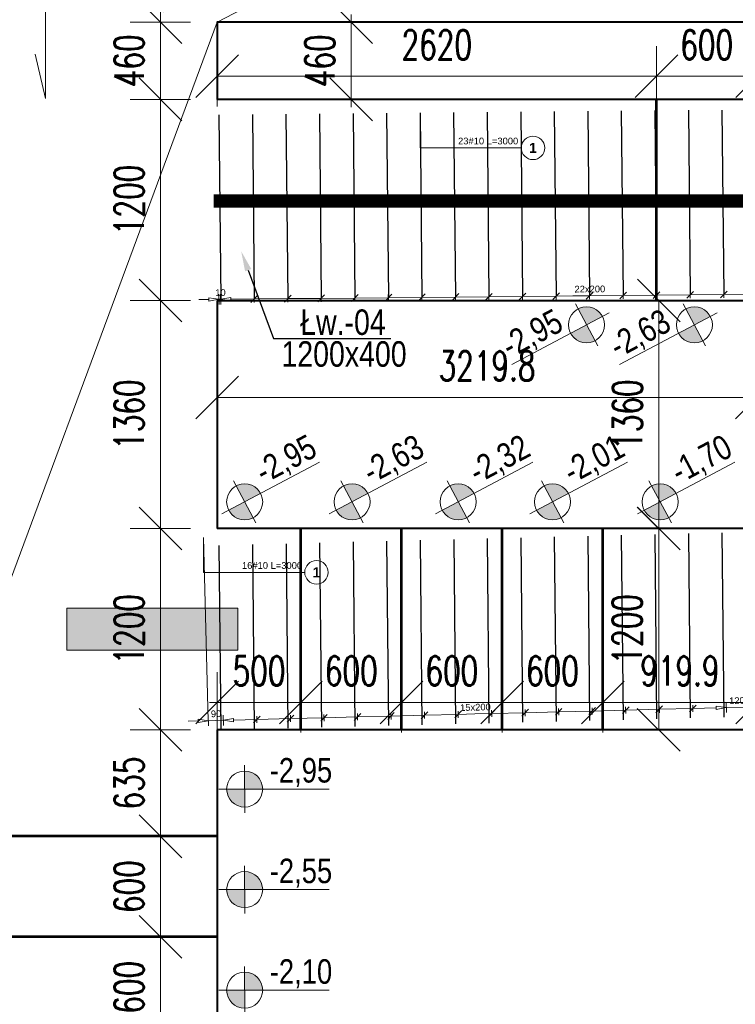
# Model space of a CAD drawing. Extents: x -274995 to 107519, y -337635 to 244261.
# Tile 6 of 49: x 39330 to 43598, y -52198 to -46326. Entities that reach past the tile are written whole.
import ezdxf
from ezdxf import colors
from ezdxf.entities.mleader import LeaderData, LeaderLine
from ezdxf.math import Vec2, Vec3

# ---------------------------------------------------------------- set-up
doc = ezdxf.new("R2010")
doc.units = 0
doc.header["$LTSCALE"] = 10
doc.header["$MEASUREMENT"] = 0
for name, color, linetype, lineweight in [('P-Linia1', 3, 'Continuous', 40), ('P-Linia1a', 142, 'Continuous', 53), ('P-Opis', 1, 'Continuous', 18), ('P-Opis fundamenty', 193, 'Continuous', 9), ('P-Opis ściany', 6, 'Continuous', 9), ('P-Wymiar', 254, 'Continuous', 9)]:
    doc.layers.add(name, color=color, linetype=linetype, lineweight=lineweight)
doc.layers.add('RCAD_opis rozkładu', color=7, linetype='Continuous')
doc.layers.add('RCAD_rozkład pręta', color=7, linetype='Continuous')
doc.styles.add('_Fd Opis', font='arial.ttf', dxfattribs={"width": 0.8})
doc.styles.add('ROMANS', font='romans.shx', dxfattribs={"width": 0.7})
doc.styles.add('style1', font='arial.ttf')
doc.styles.add('style3', font='arialbd.ttf')
doc.dimstyles.new('A100', dxfattribs={"dimscale": 100, "dimtxt": 1.75, "dimasz": 0.1, "dimexe": 0, "dimexo": 0, "dimgap": 1, "dimtad": 1, "dimdec": 4, "dimrnd": 0.1, "dimdsep": 46, "dimtxsty": 'ROMANS', "dimblk": '[[[[[[[[', "dimcen": 2, "dimdle": 2, "dimse1": 1, "dimse2": 1, "dimclrd": 256, "dimclrt": 1, "dimadec": 0, "dimazin": 0, "dimtfac": 1, "dimtdec": 4, "dimtix": 1, "dimtmove": 2, "dimatfit": 3, "dimldrblk": '[[[[[[[[', "dimfxl": 1, "dimtvp": 0.6, "dimtolj": 1, "dimlwd": 9, "dimarcsym": 0})

# ---------------------------------------------------------------- blocks, each defined once
blk = doc.blocks.new('daddad')
at = {"layer": 'P-Opis', "lineweight": 20}
for points in [[(-159, -799), (0, -1476), (0, 1476), (159, 377)], [(1791, -159), (2467, 0), (-1381, 0), (-705, 159)]]:
    blk.add_lwpolyline(points, dxfattribs=at)
blk = doc.blocks.new('[[[[[[[[')
at = {"layer": 'P-Wymiar'}
for p, q in [((0, 18), (0, -18)), ((-12.73, -12.73), (12.73, 12.73)), ((0, 0), (-4.63, 0))]:
    blk.add_line(p, q, dxfattribs=at)
blk = doc.blocks.new('*D550')
at = {"layer": 'Defpoints', "color": 0, "transparency": 16777216}
for p in [(43727.6, -48578.5), (40507.8, -48992.4), (43727.6, -48992.4)]:
    blk.add_point(p, dxfattribs=at)
at = {"layer": 'P-Wymiar', "lineweight": 9, "transparency": 16777216}
blk.add_line((40517.8, -48578.5), (43717.6, -48578.5), dxfattribs=at)
at = {"layer": 'P-Wymiar', "lineweight": 9, "transparency": 16777216, "xscale": 10, "yscale": 10, "zscale": 10, "rotation": 180}
blk.add_blockref('[[[[[[[[', (40507.8, -48578.5), dxfattribs=at)
at = {"layer": 'P-Wymiar', "lineweight": 9, "transparency": 16777216, "xscale": 10, "yscale": 10, "zscale": 10}
blk.add_blockref('[[[[[[[[', (43727.6, -48578.5), dxfattribs=at)
at = {"layer": 'P-Wymiar', "color": 1, "transparency": 16777216, "insert": (42117.7, -48391), "char_height": 175, "attachment_point": 5, "style": 'ROMANS'}
blk.add_mtext('\\A1;3219.8', dxfattribs=at)
blk = doc.blocks.new('*D556')
at = {"layer": 'Defpoints', "color": 0, "transparency": 16777216}
for p in [(42951.6, -48001.1), (42951.6, -49361.2), (43142.5, -49361.2)]:
    blk.add_point(p, dxfattribs=at)
at = {"layer": 'P-Wymiar', "lineweight": 9, "transparency": 16777216}
blk.add_line((43142.5, -48011.1), (43142.5, -49351.2), dxfattribs=at)
at = {"layer": 'P-Wymiar', "lineweight": 9, "transparency": 16777216, "xscale": 10, "yscale": 10, "zscale": 10}
for p, rotation in [((43142.5, -48001.1), 90), ((43142.5, -49361.2), 270)]:
    blk.add_blockref('[[[[[[[[', p, dxfattribs=dict(at, rotation=rotation))
at = {"layer": 'P-Wymiar', "color": 1, "transparency": 16777216, "insert": (42955, -48681.1), "char_height": 175, "attachment_point": 5, "rotation": 90, "style": 'ROMANS'}
blk.add_mtext('\\A1;1360', dxfattribs=at)
blk = doc.blocks.new('*D567')
at = {"layer": 'Defpoints', "color": 0, "transparency": 16777216}
for p in [(43204.2, -49361.2), (43141.2, -50561.2), (43204.2, -50561.2)]:
    blk.add_point(p, dxfattribs=at)
at = {"layer": 'P-Wymiar', "lineweight": 9, "transparency": 16777216}
blk.add_line((43141.2, -49371.2), (43141.2, -50551.2), dxfattribs=at)
at = {"layer": 'P-Wymiar', "lineweight": 9, "transparency": 16777216, "xscale": 10, "yscale": 10, "zscale": 10}
for p, rotation in [((43141.2, -49361.2), 90), ((43141.2, -50561.2), 270)]:
    blk.add_blockref('[[[[[[[[', p, dxfattribs=dict(at, rotation=rotation))
at = {"layer": 'P-Wymiar', "color": 1, "transparency": 16777216, "insert": (42953.7, -49961.2), "char_height": 175, "attachment_point": 5, "rotation": 90, "style": 'ROMANS'}
blk.add_mtext('\\A1;1200', dxfattribs=at)
blk = doc.blocks.new('*D585')
at = {"layer": 'Defpoints', "color": 0, "transparency": 16777216}
for p in [(41319.6, -46341.1), (41307.8, -46801.1), (41307.8, -46801.1)]:
    blk.add_point(p, dxfattribs=at)
at = {"layer": 'P-Wymiar', "lineweight": 9, "transparency": 16777216}
for p, q in [((41307.8, -46331.1), (41307.8, -46321.1)), ((41307.8, -46341.1), (41307.8, -46801.1)), ((41307.8, -46811.1), (41307.8, -46821.1))]:
    blk.add_line(p, q, dxfattribs=at)
at = {"layer": 'P-Wymiar', "lineweight": 9, "transparency": 16777216, "xscale": 10, "yscale": 10, "zscale": 10}
for p, rotation in [((41307.8, -46341.1), 270), ((41307.8, -46801.1), 90)]:
    blk.add_blockref('[[[[[[[[', p, dxfattribs=dict(at, rotation=rotation))
at = {"layer": 'P-Wymiar', "color": 1, "transparency": 16777216, "insert": (41120.3, -46571.1), "char_height": 175, "attachment_point": 5, "rotation": 90, "style": 'ROMANS'}
blk.add_mtext('\\A1;460', dxfattribs=at)
blk = doc.blocks.new('*D586')
at = {"layer": 'Defpoints', "color": 0, "transparency": 16777216}
for p in [(46232.8, -45691.7), (42462.7, -46311.1), (46232.8, -46341.1)]:
    blk.add_point(p, dxfattribs=at)
at = {"layer": 'P-Wymiar', "lineweight": 9, "transparency": 16777216}
blk.add_line((42472.7, -45691.7), (46222.8, -45691.7), dxfattribs=at)
at = {"layer": 'P-Wymiar', "lineweight": 9, "transparency": 16777216, "xscale": 10, "yscale": 10, "zscale": 10, "rotation": 180}
blk.add_blockref('[[[[[[[[', (42462.7, -45691.7), dxfattribs=at)
at = {"layer": 'P-Wymiar', "lineweight": 9, "transparency": 16777216, "xscale": 10, "yscale": 10, "zscale": 10}
blk.add_blockref('[[[[[[[[', (46232.8, -45691.7), dxfattribs=at)
at = {"layer": 'P-Wymiar', "color": 1, "transparency": 16777216, "insert": (44347.8, -45504.2), "char_height": 175, "attachment_point": 5, "style": 'ROMANS'}
blk.add_mtext('\\A1;3770', dxfattribs=at)
blk = doc.blocks.new('A$C798F0764')
at = {"layer": 'P-Opis'}
h = blk.add_hatch(color=1, dxfattribs=at)
h.dxf.hatch_style = 1
h.paths.add_polyline_path([(86.8, -43.2), (-30.1, -160, 0.414214), (203.7, -160)])
h.paths.add_polyline_path([(-30.1, 73.7), (86.8, -43.2), (203.7, 73.7, 0.414214)])
at = {"layer": 'P-Opis', "color": 1}
for p, q in [((-80.3, -210.3), (636.1, 506.1)), ((-67.7, 111.3), (241.3, -197.6))]:
    blk.add_line(p, q, dxfattribs=at)
blk.add_circle((86.8, -43.2), 165.3, dxfattribs=at)
blk = doc.blocks.new('*D616')
at = {"layer": 'Defpoints', "color": 0, "transparency": 16777216}
for p in [(40169.9, -51796.1), (40169.9, -51796.1), (40169.9, -52396.1)]:
    blk.add_point(p, dxfattribs=at)
at = {"layer": 'P-Wymiar', "lineweight": 9, "transparency": 16777216}
blk.add_line((40169.9, -52386.1), (40169.9, -51806.1), dxfattribs=at)
at = {"layer": 'P-Wymiar', "lineweight": 9, "transparency": 16777216, "xscale": 10, "yscale": 10, "zscale": 10}
for p, rotation in [((40169.9, -51796.1), 90), ((40169.9, -52396.1), 270)]:
    blk.add_blockref('[[[[[[[[', p, dxfattribs=dict(at, rotation=rotation))
at = {"layer": 'P-Wymiar', "color": 1, "transparency": 16777216, "insert": (39982.4, -52096.1), "char_height": 175, "attachment_point": 5, "rotation": 90, "style": 'ROMANS'}
blk.add_mtext('\\A1;600', dxfattribs=at)
blk = doc.blocks.new('*D617')
at = {"layer": 'Defpoints', "color": 0, "transparency": 16777216}
for p in [(40169.9, -51196.1), (40169.9, -51196.1), (40169.9, -51796.1)]:
    blk.add_point(p, dxfattribs=at)
at = {"layer": 'P-Wymiar', "lineweight": 9, "transparency": 16777216}
blk.add_line((40169.9, -51786.1), (40169.9, -51206.1), dxfattribs=at)
at = {"layer": 'P-Wymiar', "lineweight": 9, "transparency": 16777216, "xscale": 10, "yscale": 10, "zscale": 10}
for p, rotation in [((40169.9, -51196.1), 90), ((40169.9, -51796.1), 270)]:
    blk.add_blockref('[[[[[[[[', p, dxfattribs=dict(at, rotation=rotation))
at = {"layer": 'P-Wymiar', "color": 1, "transparency": 16777216, "insert": (39982.4, -51496.1), "char_height": 175, "attachment_point": 5, "rotation": 90, "style": 'ROMANS'}
blk.add_mtext('\\A1;600', dxfattribs=at)
blk = doc.blocks.new('*D618')
at = {"layer": 'Defpoints', "color": 0, "transparency": 16777216}
for p in [(40169.9, -50561.2), (40507.8, -50561.2), (40169.9, -51196.1)]:
    blk.add_point(p, dxfattribs=at)
at = {"layer": 'P-Wymiar', "lineweight": 9, "transparency": 16777216}
blk.add_line((40169.9, -51186.1), (40169.9, -50571.2), dxfattribs=at)
at = {"layer": 'P-Wymiar', "lineweight": 9, "transparency": 16777216, "xscale": 10, "yscale": 10, "zscale": 10}
for p, rotation in [((40169.9, -50561.2), 90), ((40169.9, -51196.1), 270)]:
    blk.add_blockref('[[[[[[[[', p, dxfattribs=dict(at, rotation=rotation))
at = {"layer": 'P-Wymiar', "color": 1, "transparency": 16777216, "insert": (39982.4, -50878.6), "char_height": 175, "attachment_point": 5, "rotation": 90, "style": 'ROMANS'}
blk.add_mtext('\\A1;635', dxfattribs=at)
blk = doc.blocks.new('*D619')
at = {"layer": 'Defpoints', "color": 0, "transparency": 16777216}
for p in [(40169.9, -49361.2), (40507.8, -49361.2), (40507.8, -50561.2)]:
    blk.add_point(p, dxfattribs=at)
at = {"layer": 'P-Wymiar', "lineweight": 9, "transparency": 16777216}
blk.add_line((40169.9, -50551.2), (40169.9, -49371.2), dxfattribs=at)
at = {"layer": 'P-Wymiar', "lineweight": 9, "transparency": 16777216, "xscale": 10, "yscale": 10, "zscale": 10}
for p, rotation in [((40169.9, -49361.2), 90), ((40169.9, -50561.2), 270)]:
    blk.add_blockref('[[[[[[[[', p, dxfattribs=dict(at, rotation=rotation))
at = {"layer": 'P-Wymiar', "color": 1, "transparency": 16777216, "insert": (39982.4, -49961.2), "char_height": 175, "attachment_point": 5, "rotation": 90, "style": 'ROMANS'}
blk.add_mtext('\\A1;1200', dxfattribs=at)
blk = doc.blocks.new('*D620')
at = {"layer": 'Defpoints', "color": 0, "transparency": 16777216}
for p in [(40169.9, -48001.1), (40507.8, -48001.1), (40507.8, -49361.2)]:
    blk.add_point(p, dxfattribs=at)
at = {"layer": 'P-Wymiar', "lineweight": 9, "transparency": 16777216}
blk.add_line((40169.9, -49351.2), (40169.9, -48011.1), dxfattribs=at)
at = {"layer": 'P-Wymiar', "lineweight": 9, "transparency": 16777216, "xscale": 10, "yscale": 10, "zscale": 10}
for p, rotation in [((40169.9, -48001.1), 90), ((40169.9, -49361.2), 270)]:
    blk.add_blockref('[[[[[[[[', p, dxfattribs=dict(at, rotation=rotation))
at = {"layer": 'P-Wymiar', "color": 1, "transparency": 16777216, "insert": (39982.4, -48681.1), "char_height": 175, "attachment_point": 5, "rotation": 90, "style": 'ROMANS'}
blk.add_mtext('\\A1;1360', dxfattribs=at)
blk = doc.blocks.new('*D621')
at = {"layer": 'Defpoints', "color": 0, "transparency": 16777216}
for p in [(40169.9, -46801.1), (40507.8, -46801.1), (40507.8, -48001.1)]:
    blk.add_point(p, dxfattribs=at)
at = {"layer": 'P-Wymiar', "lineweight": 9, "transparency": 16777216}
blk.add_line((40169.9, -47991.1), (40169.9, -46811.1), dxfattribs=at)
at = {"layer": 'P-Wymiar', "lineweight": 9, "transparency": 16777216, "xscale": 10, "yscale": 10, "zscale": 10}
for p, rotation in [((40169.9, -46801.1), 90), ((40169.9, -48001.1), 270)]:
    blk.add_blockref('[[[[[[[[', p, dxfattribs=dict(at, rotation=rotation))
at = {"layer": 'P-Wymiar', "color": 1, "transparency": 16777216, "insert": (39982.4, -47401.1), "char_height": 175, "attachment_point": 5, "rotation": 90, "style": 'ROMANS'}
blk.add_mtext('\\A1;1200', dxfattribs=at)
blk = doc.blocks.new('*D622')
at = {"layer": 'Defpoints', "color": 0, "transparency": 16777216}
for p in [(40169.9, -46341.1), (40507.8, -46341.1), (40507.8, -46801.1)]:
    blk.add_point(p, dxfattribs=at)
at = {"layer": 'P-Wymiar', "lineweight": 9, "transparency": 16777216}
for p, q in [((40169.9, -46331.1), (40169.9, -46321.1)), ((40169.9, -46801.1), (40169.9, -46341.1)), ((40169.9, -46811.1), (40169.9, -46821.1))]:
    blk.add_line(p, q, dxfattribs=at)
at = {"layer": 'P-Wymiar', "lineweight": 9, "transparency": 16777216, "xscale": 10, "yscale": 10, "zscale": 10}
for p, rotation in [((40169.9, -46341.1), 270), ((40169.9, -46801.1), 90)]:
    blk.add_blockref('[[[[[[[[', p, dxfattribs=dict(at, rotation=rotation))
at = {"layer": 'P-Wymiar', "color": 1, "transparency": 16777216, "insert": (39982.4, -46571.1), "char_height": 175, "attachment_point": 5, "rotation": 90, "style": 'ROMANS'}
blk.add_mtext('\\A1;460', dxfattribs=at)
blk = doc.blocks.new('*D623')
at = {"layer": 'Defpoints', "color": 0, "transparency": 16777216}
for p in [(40169.9, -44541.1), (40507.8, -44541.1), (40507.8, -46341.1)]:
    blk.add_point(p, dxfattribs=at)
at = {"layer": 'P-Wymiar', "lineweight": 9, "transparency": 16777216}
blk.add_line((40169.9, -46331.1), (40169.9, -44551.1), dxfattribs=at)
at = {"layer": 'P-Wymiar', "lineweight": 9, "transparency": 16777216, "xscale": 10, "yscale": 10, "zscale": 10}
for p, rotation in [((40169.9, -44541.1), 90), ((40169.9, -46341.1), 270)]:
    blk.add_blockref('[[[[[[[[', p, dxfattribs=dict(at, rotation=rotation))
at = {"layer": 'P-Wymiar', "color": 1, "transparency": 16777216, "insert": (39982.4, -45441.1), "char_height": 175, "attachment_point": 5, "rotation": 90, "style": 'ROMANS'}
blk.add_mtext('\\A1;1800', dxfattribs=at)
blk = doc.blocks.new('*D627')
at = {"layer": 'Defpoints', "color": 0, "transparency": 16777216}
for p in [(41007.8, -50397.4), (40507.8, -50561.2), (41007.8, -50561.2)]:
    blk.add_point(p, dxfattribs=at)
at = {"layer": 'P-Wymiar', "lineweight": 9, "transparency": 16777216}
for p, q in [((40497.8, -50397.4), (40487.8, -50397.4)), ((40507.8, -50397.4), (41007.8, -50397.4)), ((41017.8, -50397.4), (41027.8, -50397.4))]:
    blk.add_line(p, q, dxfattribs=at)
at = {"layer": 'P-Wymiar', "lineweight": 9, "transparency": 16777216, "xscale": 10, "yscale": 10, "zscale": 10}
blk.add_blockref('[[[[[[[[', (40507.8, -50397.4), dxfattribs=at)
at = {"layer": 'P-Wymiar', "lineweight": 9, "transparency": 16777216, "xscale": 10, "yscale": 10, "zscale": 10, "rotation": 180}
blk.add_blockref('[[[[[[[[', (41007.8, -50397.4), dxfattribs=at)
at = {"layer": 'P-Wymiar', "color": 1, "transparency": 16777216, "insert": (40757.8, -50209.9), "char_height": 175, "attachment_point": 5, "style": 'ROMANS'}
blk.add_mtext('\\A1;500', dxfattribs=at)
blk = doc.blocks.new('*D628')
at = {"layer": 'Defpoints', "color": 0, "transparency": 16777216}
for p in [(41607.8, -50397.4), (41607.8, -50397.4), (41007.8, -50561.2)]:
    blk.add_point(p, dxfattribs=at)
at = {"layer": 'P-Wymiar', "lineweight": 9, "transparency": 16777216}
blk.add_line((41017.8, -50397.4), (41597.8, -50397.4), dxfattribs=at)
at = {"layer": 'P-Wymiar', "lineweight": 9, "transparency": 16777216, "xscale": 10, "yscale": 10, "zscale": 10, "rotation": 180}
blk.add_blockref('[[[[[[[[', (41007.8, -50397.4), dxfattribs=at)
at = {"layer": 'P-Wymiar', "lineweight": 9, "transparency": 16777216, "xscale": 10, "yscale": 10, "zscale": 10}
blk.add_blockref('[[[[[[[[', (41607.8, -50397.4), dxfattribs=at)
at = {"layer": 'P-Wymiar', "color": 1, "transparency": 16777216, "insert": (41307.8, -50209.9), "char_height": 175, "attachment_point": 5, "style": 'ROMANS'}
blk.add_mtext('\\A1;600', dxfattribs=at)
blk = doc.blocks.new('*D629')
at = {"layer": 'Defpoints', "color": 0, "transparency": 16777216}
for p in [(41607.8, -50397.4), (42207.8, -50397.4), (42207.8, -50444.6)]:
    blk.add_point(p, dxfattribs=at)
at = {"layer": 'P-Wymiar', "lineweight": 9, "transparency": 16777216}
blk.add_line((41617.8, -50397.4), (42197.8, -50397.4), dxfattribs=at)
at = {"layer": 'P-Wymiar', "lineweight": 9, "transparency": 16777216, "xscale": 10, "yscale": 10, "zscale": 10, "rotation": 180}
blk.add_blockref('[[[[[[[[', (41607.8, -50397.4), dxfattribs=at)
at = {"layer": 'P-Wymiar', "lineweight": 9, "transparency": 16777216, "xscale": 10, "yscale": 10, "zscale": 10}
blk.add_blockref('[[[[[[[[', (42207.8, -50397.4), dxfattribs=at)
at = {"layer": 'P-Wymiar', "color": 1, "transparency": 16777216, "insert": (41907.8, -50209.9), "char_height": 175, "attachment_point": 5, "style": 'ROMANS'}
blk.add_mtext('\\A1;600', dxfattribs=at)
blk = doc.blocks.new('*D630')
at = {"layer": 'Defpoints', "color": 0, "transparency": 16777216}
for p in [(42807.8, -50397.4), (42207.8, -50444.6), (42807.8, -50444.6)]:
    blk.add_point(p, dxfattribs=at)
at = {"layer": 'P-Wymiar', "lineweight": 9, "transparency": 16777216}
blk.add_line((42217.8, -50397.4), (42797.8, -50397.4), dxfattribs=at)
at = {"layer": 'P-Wymiar', "lineweight": 9, "transparency": 16777216, "xscale": 10, "yscale": 10, "zscale": 10, "rotation": 180}
blk.add_blockref('[[[[[[[[', (42207.8, -50397.4), dxfattribs=at)
at = {"layer": 'P-Wymiar', "lineweight": 9, "transparency": 16777216, "xscale": 10, "yscale": 10, "zscale": 10}
blk.add_blockref('[[[[[[[[', (42807.8, -50397.4), dxfattribs=at)
at = {"layer": 'P-Wymiar', "color": 1, "transparency": 16777216, "insert": (42507.8, -50209.9), "char_height": 175, "attachment_point": 5, "style": 'ROMANS'}
blk.add_mtext('\\A1;600', dxfattribs=at)
blk = doc.blocks.new('*D631')
at = {"layer": 'Defpoints', "color": 0, "transparency": 16777216}
for p in [(43727.7, -50397.4), (42807.8, -50444.6), (43727.7, -50561.2)]:
    blk.add_point(p, dxfattribs=at)
at = {"layer": 'P-Wymiar', "lineweight": 9, "transparency": 16777216}
blk.add_line((42817.8, -50397.4), (43717.7, -50397.4), dxfattribs=at)
at = {"layer": 'P-Wymiar', "lineweight": 9, "transparency": 16777216, "xscale": 10, "yscale": 10, "zscale": 10, "rotation": 180}
blk.add_blockref('[[[[[[[[', (42807.8, -50397.4), dxfattribs=at)
at = {"layer": 'P-Wymiar', "lineweight": 9, "transparency": 16777216, "xscale": 10, "yscale": 10, "zscale": 10}
blk.add_blockref('[[[[[[[[', (43727.7, -50397.4), dxfattribs=at)
at = {"layer": 'P-Wymiar', "color": 1, "transparency": 16777216, "insert": (43267.8, -50209.9), "char_height": 175, "attachment_point": 5, "style": 'ROMANS'}
blk.add_mtext('\\A1;919.9', dxfattribs=at)
blk = doc.blocks.new('*D642')
at = {"layer": 'Defpoints', "color": 0, "transparency": 16777216}
for p in [(43127.7, -46663.8), (40507.8, -46801.1), (43127.7, -46801.1)]:
    blk.add_point(p, dxfattribs=at)
at = {"layer": 'P-Wymiar', "lineweight": 9, "transparency": 16777216}
blk.add_line((40517.8, -46663.8), (43117.7, -46663.8), dxfattribs=at)
at = {"layer": 'P-Wymiar', "lineweight": 9, "transparency": 16777216, "xscale": 10, "yscale": 10, "zscale": 10, "rotation": 180}
blk.add_blockref('[[[[[[[[', (40507.8, -46663.8), dxfattribs=at)
at = {"layer": 'P-Wymiar', "lineweight": 9, "transparency": 16777216, "xscale": 10, "yscale": 10, "zscale": 10}
blk.add_blockref('[[[[[[[[', (43127.7, -46663.8), dxfattribs=at)
at = {"layer": 'P-Wymiar', "color": 1, "transparency": 16777216, "insert": (41817.8, -46476.3), "char_height": 175, "attachment_point": 5, "style": 'ROMANS'}
blk.add_mtext('\\A1;2620', dxfattribs=at)
blk = doc.blocks.new('*D643')
at = {"layer": 'Defpoints', "color": 0, "transparency": 16777216}
for p in [(43727.7, -46663.8), (43127.7, -46801.1), (43727.7, -46801.1)]:
    blk.add_point(p, dxfattribs=at)
at = {"layer": 'P-Wymiar', "lineweight": 9, "transparency": 16777216}
blk.add_line((43137.7, -46663.8), (43717.7, -46663.8), dxfattribs=at)
at = {"layer": 'P-Wymiar', "lineweight": 9, "transparency": 16777216, "xscale": 10, "yscale": 10, "zscale": 10, "rotation": 180}
blk.add_blockref('[[[[[[[[', (43127.7, -46663.8), dxfattribs=at)
at = {"layer": 'P-Wymiar', "lineweight": 9, "transparency": 16777216, "xscale": 10, "yscale": 10, "zscale": 10}
blk.add_blockref('[[[[[[[[', (43727.7, -46663.8), dxfattribs=at)
at = {"layer": 'P-Wymiar', "color": 1, "transparency": 16777216, "insert": (43427.7, -46476.3), "char_height": 175, "attachment_point": 5, "style": 'ROMANS'}
blk.add_mtext('\\A1;600', dxfattribs=at)

msp = doc.modelspace()

# ---------------------------------------------------------------- hatches: boundary and pattern name
at = {"layer": 'P-Opis ściany', "lineweight": 0, "true_color": 0xd100d1}
h = msp.add_hatch(dxfattribs=at)
h.set_pattern_fill('ANSI33', color=212, scale=20)
h.set_pattern_definition([(45, (53973.4, 196541.97), (-89.80256, 89.80256), []), (45, (54063.2, 196541.97), (-89.80256, 89.80256), [63.5, -31.75])])
h.paths.add_polyline_path([(64007.71184, -47356.08653), (64257.71184, -47356.08653), (64257.74774, -48456.08653), (64007.74774, -48456.08653)])
h.paths.add_polyline_path([(56182.74774, -47556.12831), (56432.74716, -47556.12831), (56432.74716, -48576.12831), (56182.74774, -48576.12831)])
h.paths.add_polyline_path([(56432.74716, -53180.45523), (56182.72852, -53180.45523), (56182.72852, -54200.45523), (56432.74716, -54200.45523)])
h.paths.add_polyline_path([(56432.74716, -55330.45523), (56182.74716, -55330.45523), (56182.74716, -56350.47526), (56432.74716, -56350.47526)])
h.paths.add_polyline_path([(46707.74774, -52557.61787), (46957.74774, -52557.61787), (46957.76952, -57567.61787), (46707.76952, -57567.61787)])
h.paths.add_polyline_path([(44507.76952, -58436.12697), (46707.76952, -58436.12697), (46707.76952, -58686.11239), (44507.76952, -58686.12697)])
h.paths.add_polyline_path([(46707.77078, -49576.92432), (46957.77078, -49576.92432), (46957.77078, -51476.92431), (46707.77078, -51476.92431)])
h.paths.add_polyline_path([(46707.77078, -47698.12841), (46957.77078, -47698.12841), (46957.77078, -48858.12841), (46707.77078, -48858.12841)])
h.paths.add_polyline_path([(46957.77078, -45576.13728), (46707.77078, -45576.13728), (46707.77078, -46896.14031), (46957.77078, -46896.14031)])
h.paths.add_polyline_path([(44202.74774, -48608.60354), (44452.74774, -48608.60354), (44452.74774, -49636.15759), (44202.74774, -49636.15759)])
h.paths.add_polyline_path([(44202.74774, -50086.15759), (44452.74774, -50086.15759), (44452.74774, -51986.15231), (44202.74774, -51986.15231)])
h.paths.add_polyline_path([(39610.69706, -50086.23524), (40630.69789, -50086.23524), (40630.69789, -49836.23524), (39610.69706, -49836.23524)])
h.paths.add_polyline_path([(38707.78413, -44801.13252), (38957.78413, -44801.13252), (38957.78413, -46276.23009), (38707.78413, -46276.23009)])
h.paths.add_polyline_path([(46957.77078, -44541.12831), (48522.74774, -44541.12831), (48522.74774, -44791.12831), (46957.77078, -44791.12831)])
h.paths.add_polyline_path([(44752.74774, -44541.12831), (46707.77078, -44541.12831), (46707.77078, -44791.12831), (44752.74774, -44791.12831)])
h.paths.add_polyline_path([(53306.53705, -44341.12831), (55206.53704, -44341.12831), (55206.53704, -44591.12831), (53306.53705, -44591.12831)])

# ---------------------------------------------------------------- linework, layer by layer
at = {"layer": 'P-Linia1'}
for points in [[(46232.77078, -46341.12831), (40507.78413, -46341.12831), (40507.78413, -46801.12831)], [(44927.72277, -51111.1523), (44927.75279, -46801.12831), (40507.78413, -46801.12831)], [(40507.78413, -48001.12831), (43727.74443, -48001.12831), (43727.73192, -49361.15759)], [(40507.78413, -48001.12831), (40507.78413, -49361.15759)], [(43727.73496, -49361.15759), (40507.78413, -49361.15759)], [(43727.7266, -50561.15759), (40507.78413, -50561.15759)], [(40507.78413, -50561.15759), (40507.78413, -57961.12697)]]:
    msp.add_lwpolyline(points, dxfattribs=at)
at = {"layer": 'P-Linia1a'}
for points in [[(43127.74443, -48001.12831), (43127.74443, -46801.12831)], [(41007.78413, -50561.15759), (41007.78413, -49361.15759)], [(41607.78413, -50561.15759), (41607.78413, -49361.15759)], [(42207.78413, -50561.15759), (42207.78413, -49361.15759)], [(42807.78413, -50561.15759), (42807.78413, -49361.15759)], [(40507.78413, -51196.12831), (38707.78413, -51196.12831)], [(40507.78413, -51796.12831), (38707.78413, -51796.12831)]]:
    msp.add_lwpolyline(points, dxfattribs=at)
at = {"layer": 'P-Opis'}
msp.add_lwpolyline([(38707.78413, -51196.12831), (40507.78413, -46341.12831), (43483.61675, -44791.12831), (46232.77078, -46341.12831), (50782.74774, -44341.12831), (53432.79383, -48116.12831)], dxfattribs=at)
at = {"layer": 'P-Opis ściany', "color": 212, "lineweight": 13, "true_color": 0xd100d1}
msp.add_lwpolyline([(39610.69706, -50086.23524), (40630.69789, -50086.23524), (40630.69789, -49836.23524), (39610.69706, -49836.23524)], close=True, dxfattribs=at)
at = {"layer": 'P-Wymiar', "color": 1, "const_width": 80}
msp.add_lwpolyline([(40486.75649, -47407.46375), (44327.74774, -47407.46375)], dxfattribs=at)
at = {"layer": 'RCAD_opis rozkładu', "color": 8, "lineweight": 0}
for p, q in [((41718.50328, -46882.1012), (41729.11824, -47982.04998)), ((41718.50328, -46882.1012), (41718.50328, -47090.6783)), ((41718.50328, -47090.6783), (42321.56965, -47090.6783)), ((40518.59208, -47963.73065), (40519.17107, -48023.72786)), ((40528.88491, -47963.63132), (40529.46331, -48023.62854)), ((40748.97087, -47971.50787), (40709.35873, -48011.89201)), ((40728.972, -47971.70087), (40729.3576, -48011.69901)), ((40948.96156, -47969.57788), (40909.34942, -48009.96202)), ((40928.96268, -47969.77088), (40929.34829, -48009.76902)), ((41148.95224, -47967.64789), (41109.3401, -48008.03202)), ((41128.95337, -47967.84089), (41129.33897, -48007.83903)), ((41348.94293, -47965.7179), (41309.33079, -48006.10203)), ((41328.94406, -47965.91089), (41329.32966, -48005.90904)), ((41548.93362, -47963.78791), (41509.32148, -48004.17204)), ((41528.93475, -47963.9809), (41529.32035, -48003.97904)), ((41748.92431, -47961.85791), (41709.31217, -48002.24205)), ((41728.92544, -47962.05091), (41729.31104, -48002.04905)), ((41948.91499, -47959.92792), (41909.30285, -48000.31206)), ((41928.91612, -47960.12092), (41929.30173, -48000.11906)), ((42148.90568, -47957.99793), (42109.29354, -47998.38207)), ((42128.90681, -47958.19093), (42129.29241, -47998.18907)), ((42348.89637, -47956.06794), (42309.28423, -47996.45208)), ((42328.8975, -47956.26094), (42329.2831, -47996.25908)), ((42548.88706, -47954.13795), (42509.27492, -47994.52208)), ((42528.88818, -47954.33095), (42529.27379, -47994.32909)), ((42709.2656, -47992.59209), (42748.87774, -47952.20796)), ((42728.87887, -47952.40095), (42729.26448, -47992.3991)), ((42729.07167, -47972.40002), (42929.06236, -47970.47003)), ((42909.25629, -47990.6621), (42948.86843, -47950.27797)), ((42928.86956, -47950.47096), (42929.25517, -47990.4691)), ((42929.06236, -47970.47003), (43129.05305, -47968.54004)), ((43109.24698, -47988.73211), (43148.85912, -47948.34797)), ((43128.86025, -47948.54097), (43129.24585, -47988.53911)), ((43129.05305, -47968.54004), (43329.04374, -47966.61005)), ((43309.23767, -47986.80212), (43348.84981, -47946.41798)), ((43328.85093, -47946.61098), (43329.23654, -47986.60912)), ((43329.04374, -47966.61005), (43529.03442, -47964.68006)), ((43509.22836, -47984.87213), (43548.84049, -47944.48799)), ((43528.84162, -47944.68099), (43529.22723, -47984.67913)), ((43529.03442, -47964.68006), (43729.02511, -47962.75007)), ((40398.88716, -47994.88725), (40458.88437, -47994.30826)), ((40458.78787, -47984.30872), (40518.88158, -47993.72926)), ((40458.78787, -47984.30872), (40458.98087, -48004.30779)), ((40518.88158, -47993.72926), (40458.98087, -48004.30779)), ((40529.17411, -47993.62993), (40518.88158, -47993.72926)), ((40529.17411, -47993.62993), (40589.07482, -47983.0514)), ((40589.26782, -48003.05047), (40529.17411, -47993.62993)), ((40589.26782, -48003.05047), (40589.07482, -47983.0514)), ((40729.1648, -47991.69994), (40589.17132, -47993.05093)), ((40929.15549, -47989.76995), (40729.1648, -47991.69994)), ((41129.14617, -47987.83996), (40929.15549, -47989.76995)), ((41329.13686, -47985.90996), (41129.14617, -47987.83996)), ((41529.12755, -47983.97997), (41329.13686, -47985.90996)), ((41729.11824, -47982.04998), (41529.12755, -47983.97997)), ((41929.10892, -47980.11999), (41729.11824, -47982.04998)), ((42129.09961, -47978.19), (41929.10892, -47980.11999)), ((42329.0903, -47976.26001), (42129.09961, -47978.19)), ((42529.08099, -47974.33002), (42329.0903, -47976.26001)), ((42629.07633, -47973.36502), (42529.08099, -47974.33002)), ((42629.07633, -47973.36502), (42729.07167, -47972.40002)), ((40427.47885, -49413.33401), (40455.06372, -50506.62264)), ((40427.47885, -49413.33401), (40427.47885, -49621.91111)), ((40427.47885, -49621.91111), (41030.54522, -49621.91111)), ((42525.3487, -50474.39344), (42564.32705, -50433.39724)), ((42545.34234, -50473.88897), (42544.33341, -50433.9017)), ((42725.30932, -50469.34821), (42764.28768, -50428.35201)), ((42745.30296, -50468.84375), (42744.29404, -50428.85647)), ((42925.26995, -50464.30298), (42964.2483, -50423.30679)), ((42945.26359, -50463.79852), (42944.25466, -50423.81125)), ((43125.23057, -50459.25776), (43164.20892, -50418.26156)), ((43145.22421, -50458.7533), (43144.21529, -50418.76602)), ((43144.71975, -50438.75966), (43344.68037, -50433.71443)), ((43325.1912, -50454.21253), (43364.16955, -50413.21633)), ((43345.18483, -50453.70807), (43344.17591, -50413.7208)), ((43344.68037, -50433.71443), (43484.66009, -50430.18259)), ((43484.40786, -50420.18577), (43544.641, -50428.66921)), ((43484.40786, -50420.18577), (43484.91232, -50440.17941)), ((43544.641, -50428.66921), (43484.91232, -50440.17941)), ((43545.39769, -50458.65966), (43543.88431, -50398.67875)), ((43544.641, -50428.66921), (43664.31323, -50425.64974)), ((40454.30703, -50476.63218), (40455.82042, -50536.61309)), ((40545.98832, -50534.33806), (40544.47494, -50474.35714)), ((40545.23163, -50504.3476), (40604.96031, -50492.8374)), ((40605.46477, -50512.83103), (40604.96031, -50492.8374)), ((40764.68143, -50478.80428), (40725.70308, -50519.80047)), ((40745.69672, -50519.29601), (40744.6878, -50479.30874)), ((40945.15288, -50494.25715), (40745.19226, -50499.30237)), ((40964.64206, -50473.75905), (40925.66371, -50514.75525)), ((40945.65734, -50514.25078), (40944.64842, -50474.26351)), ((41145.11351, -50489.21192), (40945.15288, -50494.25715)), ((41164.60268, -50468.71382), (41125.62433, -50509.71002)), ((41145.61797, -50509.20556), (41144.60904, -50469.21828)), ((41345.07413, -50484.1667), (41145.11351, -50489.21192)), ((41364.56331, -50463.6686), (41325.58495, -50504.66479)), ((41345.57859, -50504.16033), (41344.56967, -50464.17306)), ((41545.03475, -50479.12147), (41345.07413, -50484.1667)), ((41564.52393, -50458.62337), (41525.54558, -50499.61957)), ((41545.53922, -50499.11511), (41544.53029, -50459.12783)), ((41744.99538, -50474.07624), (41545.03475, -50479.12147)), ((41764.48455, -50453.57814), (41725.5062, -50494.57434)), ((41745.49984, -50494.06988), (41744.49092, -50454.08261)), ((41944.956, -50469.03102), (41744.99538, -50474.07624)), ((41964.44518, -50448.53292), (41925.46683, -50489.52911)), ((41945.46046, -50489.02465), (41944.45154, -50449.03738)), ((42044.93631, -50466.5084), (41944.956, -50469.03102)), ((42044.93631, -50466.5084), (42144.91663, -50463.98579)), ((42125.42745, -50484.48389), (42164.4058, -50443.48769)), ((42145.42109, -50483.97943), (42144.41217, -50443.99215)), ((42144.91663, -50463.98579), (42344.87725, -50458.94056)), ((42325.38808, -50479.43866), (42364.36643, -50438.44247)), ((42345.38171, -50478.9342), (42344.37279, -50438.94693)), ((42344.87725, -50458.94056), (42544.83788, -50453.89534)), ((42544.83788, -50453.89534), (42744.7985, -50448.85011)), ((42744.7985, -50448.85011), (42944.75912, -50443.80489)), ((42944.75912, -50443.80489), (43144.71975, -50438.75966)), ((40335.1019, -50509.6494), (40395.08281, -50508.13602)), ((40394.83058, -50498.1392), (40455.06372, -50506.62264)), ((40394.83058, -50498.1392), (40395.33504, -50518.13284)), ((40455.06372, -50506.62264), (40395.33504, -50518.13284)), ((40545.23163, -50504.3476), (40455.06372, -50506.62264)), ((40605.46477, -50512.83103), (40545.23163, -50504.3476)), ((40745.19226, -50499.30237), (40605.21254, -50502.83422))]:
    msp.add_line(p, q, dxfattribs=at)
for centre in [(42391.56965, -47090.6783), (41100.54522, -49621.91111)]:
    msp.add_circle(centre, 70, dxfattribs=at)
at = {"layer": 'RCAD_rozkład pręta', "color": 7, "linetype": 'ByBlock', "lineweight": 30}
for p, q in [((40518.55916, -46893.68115), (40529.17411, -47993.62993)), ((40718.54985, -46891.75116), (40729.1648, -47991.69994)), ((40918.54053, -46889.82117), (40929.15549, -47989.76995)), ((41118.53122, -46887.89117), (41129.14617, -47987.83996)), ((41318.52191, -46885.96118), (41329.13686, -47985.90997)), ((41518.5126, -46884.03119), (41529.12755, -47983.97997)), ((41718.50328, -46882.1012), (41729.11824, -47982.04998)), ((41918.49397, -46880.17121), (41929.10892, -47980.11999)), ((42118.48466, -46878.24122), (42129.09961, -47978.19)), ((42318.47535, -46876.31123), (42329.0903, -47976.26001)), ((42518.46603, -46874.38123), (42529.08099, -47974.33002)), ((42718.45672, -46872.45124), (42729.07167, -47972.40003)), ((42918.44741, -46870.52125), (42929.06236, -47970.47003)), ((43118.4381, -46868.59126), (43129.05305, -47968.54004)), ((43318.42878, -46866.66127), (43329.04374, -47966.61005)), ((43518.41947, -46864.73128), (43529.03442, -47964.68006)), ((41518.71088, -49435.81087), (41529.32583, -50535.75965)), ((41718.67151, -49430.76565), (41729.28646, -50530.71443)), ((41918.63213, -49425.72042), (41929.24708, -50525.6692)), ((42118.59275, -49420.67519), (42129.20771, -50520.62398)), ((42318.55338, -49415.62997), (42329.16833, -50515.57875)), ((42518.514, -49410.58474), (42529.12896, -50510.53352)), ((42718.47463, -49405.53952), (42729.08958, -50505.4883)), ((42918.43525, -49400.49429), (42929.0502, -50500.44307)), ((43118.39588, -49395.44906), (43129.01083, -50495.39784)), ((43318.3565, -49390.40384), (43328.97145, -50490.35262)), ((43518.31712, -49385.35861), (43528.93208, -50485.30739)), ((40518.90776, -49461.037), (40529.52271, -50560.98579)), ((40718.86838, -49455.99178), (40729.48334, -50555.94056)), ((40918.82901, -49450.94655), (40929.44396, -50550.89533)), ((41118.78963, -49445.90133), (41129.40459, -50545.85011)), ((41318.75026, -49440.8561), (41329.36521, -50540.80488))]:
    msp.add_line(p, q, dxfattribs=at)

# ---------------------------------------------------------------- block references
at = {"layer": 'P-Opis fundamenty', "xscale": 0.392, "yscale": 0.392, "zscale": 0.392}
msp.add_blockref('daddad', (39484.13348, -46217.92674), dxfattribs=at)
at = {"layer": 'P-Opis fundamenty', "color": 1, "xscale": 0.6499999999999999, "yscale": 0.6499999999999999, "zscale": 0.6499999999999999}
for p, rotation in [((42756.99105, -48189.04164), 162.9756182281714), ((43399.83567, -48189.04164), 162.9756182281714), ((40626.40719, -49157.90481), 342.9756182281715), ((41266.796, -49157.90481), 342.9756182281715), ((41899.83233, -49157.90481), 342.9756182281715), ((42462.83038, -49157.90481), 342.9756182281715), ((43104.38734, -49157.90481), 342.9756182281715), ((40652.08382, -50854.28725), 314.9999999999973), ((40652.08382, -51454.28725), 314.9999999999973), ((40652.08382, -52054.28725), 314.9999999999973)]:
    msp.add_blockref('A$C798F0764', p, dxfattribs=dict(at, rotation=rotation))

# ---------------------------------------------------------------- texts
at = {"layer": 'P-Opis fundamenty', "style": '_Fd Opis'}
for s, insert, char_height, attachment_point in [('Łw.-04', (41513.48495, -48131.1449), 152.1, 6), ('1200x400', (40891.5745, -48320.61806), 152.1, 4), ('{\\W0.8;-2,95}', (40821.67819, -50815.83012), 146.25, 4), ('{\\W0.8;-2,55}', (40821.67819, -51415.83012), 146.25, 4), ('{\\W0.8;-2,10}', (40821.67819, -52015.83012), 146.25, 4)]:
    msp.add_mtext(s, dxfattribs=dict(at, insert=insert, char_height=char_height, attachment_point=attachment_point))
at = {"layer": 'P-Opis fundamenty', "char_height": 146.25, "rotation": 27.975618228, "style": '_Fd Opis'}
for s, insert, attachment_point in [('{\\W0.8;-2,95}', (42555.5865, -48120.77563), 6), ('{\\W0.8;-2,63}', (43198.43112, -48120.77563), 6), ('{\\W0.8;-2,95}', (40758.14392, -49044.38549), 4), ('{\\W0.8;-2,63}', (41398.53273, -49044.38549), 4), ('{\\W0.8;-2,32}', (42031.56906, -49044.38549), 4), ('{\\W0.8;-2,01}', (42594.56711, -49044.38549), 4), ('{\\W0.8;-1,70}', (43236.12407, -49044.38549), 4)]:
    msp.add_mtext(s, dxfattribs=dict(at, insert=insert, attachment_point=attachment_point))
at = {"layer": 'RCAD_opis rozkładu', "color": 2, "char_height": 40, "attachment_point": 5, "style": 'style1'}
for s, insert in [('23#10 L=3000', (42124.25724, -47049.98253)), ('16#10 L=3000', (40835.45654, -49581.21534))]:
    msp.add_mtext(s, dxfattribs=dict(at, insert=insert))
at = {"layer": 'RCAD_opis rozkładu', "color": 1, "char_height": 60, "attachment_point": 5, "style": 'style3'}
for insert in [(42391.56965, -47090.6783), (41100.54522, -49621.91111)]:
    msp.add_mtext('1', dxfattribs=dict(at, insert=insert))
at = {"layer": 'RCAD_opis rozkładu', "color": 2, "char_height": 40, "attachment_point": 7, "style": 'style1'}
for s, insert, rotation in [('22x200', (42639.37806, -47953.68761), 0.55291041), ('10', (40497.14167, -47974.36106), 0.55291041), ('120', (43561.75938, -50408.65398), 1.445328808), ('90', (40471.0818, -50486.63517), 1.445328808), ('15x200', (41957.18516, -50449.13915), 1.445328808)]:
    msp.add_mtext(s, dxfattribs=dict(at, insert=insert, rotation=rotation))

# ---------------------------------------------------------------- dimensions: what is measured, and where the dimension line sits
at = {"layer": 'P-Wymiar'}
for base, p1, p2, picture, middle in [((40169.88021, -44541.12831), (40507.78413, -46341.12831), (40507.78413, -44541.12831), '*D623', (39982.38021, -45441.12831)), ((40169.88021, -46341.12831), (40507.78413, -46801.12831), (40507.78413, -46341.12831), '*D622', (39982.38021, -46571.12831)), ((41307.78413, -46801.12831), (41319.62077, -46341.12831), (41307.78413, -46801.12831), '*D585', (41120.28413, -46571.12831)), ((40169.88021, -46801.12831), (40507.78413, -48001.12831), (40507.78413, -46801.12831), '*D621', (39982.38021, -47401.12831)), ((40169.88021, -48001.12831), (40507.78413, -49361.15759), (40507.78413, -48001.12831), '*D620', (39982.38021, -48681.14295)), ((43142.48971, -49361.15759), (42951.55873, -48001.12831), (42951.55873, -49361.15759), '*D556', (42954.98971, -48681.14295)), ((40169.88021, -49361.15759), (40507.78413, -50561.15759), (40507.78413, -49361.15759), '*D619', (39982.38021, -49961.15759)), ((43141.2052, -50561.15759), (43204.22736, -49361.15759), (43204.22736, -50561.15759), '*D567', (42953.7052, -49961.15759)), ((40169.88021, -50561.15759), (40169.88021, -51196.12831), (40507.78413, -50561.15759), '*D618', (39982.38021, -50878.64295)), ((40169.88021, -51196.12831), (40169.88021, -51796.12831), (40169.88021, -51196.12831), '*D617', (39982.38021, -51496.12831)), ((40169.88021, -51796.12831), (40169.88021, -52396.12831), (40169.88021, -51796.12831), '*D616', (39982.38021, -52096.12831))]:
    dim = msp.add_linear_dim(base=base, p1=p1, p2=p2, angle=90, dimstyle='A100', dxfattribs=at)
    dim.commit()
    dim.dimension.update_dxf_attribs({"geometry": picture, "text_midpoint": middle})
for base, p1, p2, picture, middle in [((46232.77078, -45691.65472), (42462.74774, -46311.12831), (46232.77078, -46341.12831), '*D586', (44347.75926, -45504.15472)), ((43727.62273, -48578.50857), (40507.78413, -48992.38049), (43727.62273, -48992.40537), '*D550', (42117.70343, -48391.00857)), ((41007.78413, -50397.40112), (40507.78413, -50561.15759), (41007.78413, -50561.15759), '*D627', (40757.78413, -50209.90112)), ((41607.78413, -50397.40112), (41007.78413, -50561.15759), (41607.78413, -50397.40112), '*D628', (41307.78413, -50209.90112)), ((42207.78413, -50397.40112), (41607.78413, -50397.40112), (42207.78413, -50444.6019), '*D629', (41907.78413, -50209.90112)), ((42807.78413, -50397.40112), (42207.78413, -50444.6019), (42807.78413, -50444.6019), '*D630', (42507.78413, -50209.90112)), ((43727.7266, -50397.40112), (42807.78413, -50444.6019), (43727.7266, -50561.15759), '*D631', (43267.75536, -50209.90112))]:
    dim = msp.add_linear_dim(base=base, p1=p1, p2=p2, dimstyle='A100', dxfattribs=at)
    dim.commit()
    dim.dimension.update_dxf_attribs({"geometry": picture, "text_midpoint": middle})
at = {"layer": 'P-Wymiar', "color": 160, "true_color": 0x2654f7}
for base, p1, p2, picture, middle in [((43127.74443, -46663.7828), (40507.78413, -46801.12831), (43127.74443, -46801.12831), '*D642', (41817.76428, -46476.2828)), ((43727.74443, -46663.7828), (43127.74443, -46801.12831), (43727.74443, -46801.12831), '*D643', (43427.74443, -46476.2828))]:
    dim = msp.add_linear_dim(base=base, p1=p1, p2=p2, dimstyle='A100', dxfattribs=at)
    dim.commit()
    dim.dimension.update_dxf_attribs({"geometry": picture, "text_midpoint": middle})

# ---------------------------------------------------------------- leaders
at = {"layer": 'P-Opis fundamenty'}
ml = msp.add_multileader_mtext('Standard', dxfattribs=at)
ml.set_content('         ', color=256)
ml.set_leader_properties()
ml.build(insert=Vec2(0, 0))
ml.multileader.update_dxf_attribs({"arrow_head_size": 120})
ctx = ml.context
ctx.base_point, ctx.arrow_head_size, ctx.plane_origin = Vec3(41544.53208, -48227.5338), 120, Vec3(41658.89215, -50399.04265)
notes = []
notes.append((ctx, [(1, (1, 1, 0), (40843.836, -48227.5338), (1, 0), 700.69608, [(0, [(40651.49457, -47707.16225)], 0, [])])]))
ctx.mtext.insert, ctx.mtext.flow_direction = Vec3(41546.53208, -48225.5338), 5
at = {"layer": 'P-Opis ściany', "color": 1, "lineweight": 13, "true_color": 0xf50000}
ml = msp.add_multileader_mtext('Standard', dxfattribs=at)
ml.set_content('         ', color=(245, 0, 0))
ml.set_leader_properties()
ml.build(insert=Vec2(0, 0))
ml.multileader.update_dxf_attribs({"arrow_head_size": 96})
ctx = ml.context
ctx.base_point, ctx.char_height, ctx.arrow_head_size, ctx.landing_gap_size, ctx.plane_origin, ctx.plane_x_axis, ctx.plane_y_axis = Vec3(34687.34181, -50537.63958), 3.2, 96, 1.6, Vec3(35947.30678, -45155.56432), Vec3(0, 1), Vec3(-1, 0)
ctx.text_align_type = 2
notes.append((ctx, [(1, (1, 1, 0), (34687.34181, -44715.32583), (0, -1), 5807.93557, [(0, [(38707.78413, -44801.13252), (42911.30306, -44481.12831)], 0, [])])]))
ctx.mtext.insert, ctx.mtext.text_direction, ctx.mtext.rotation, ctx.mtext.alignment, ctx.mtext.flow_direction = Vec3(34685.74181, -50524.86141), Vec3(0, 1), 1.5707963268, 3, 5
for ctx, leaders in notes:
    for number, flags, end, landing, length, lines in leaders:
        leader = LeaderData()
        leader.index, (leader.has_last_leader_line, leader.has_dogleg_vector, leader.attachment_direction) = number, flags
        leader.last_leader_point, leader.dogleg_vector, leader.dogleg_length = Vec3(end), Vec3(landing), length
        for number, points, colour, breaks in lines:
            line = LeaderLine()
            line.index, line.vertices, line.color, line.breaks = number, Vec3.list(points), colors.encode_raw_color(colour), breaks
            leader.lines.append(line)
        ctx.leaders.append(leader)

doc.saveas('drawing.dxf')
